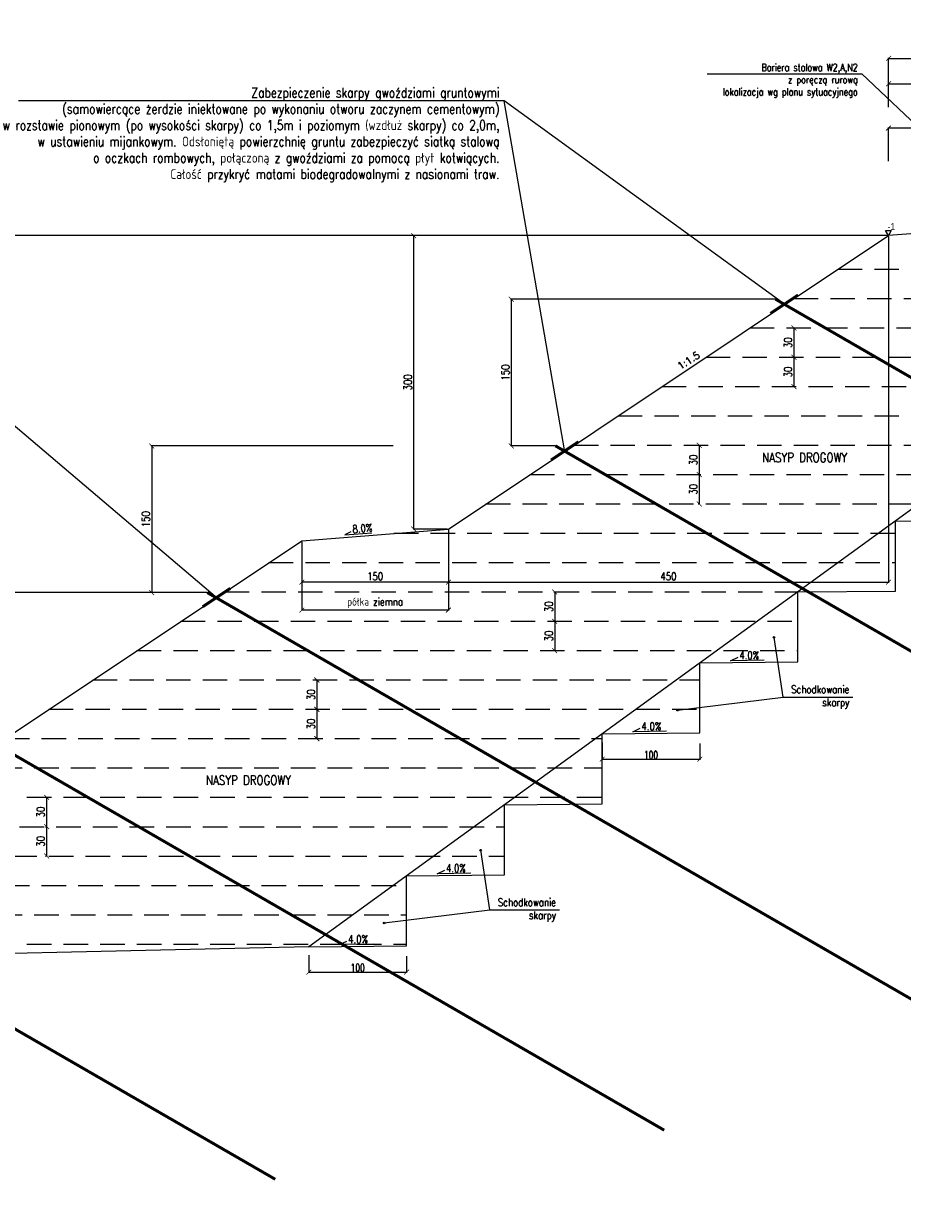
# Model space of a CAD drawing. Header units: metres. Extents: x 6562771 to 6588056, y 5578696 to 5586100.
# Tile 22 of 32: x 6574815 to 6575714, y 5579791 to 5581003. Entities that reach past the tile are written whole.
import ezdxf
from ezdxf import colors
from ezdxf.entities.mleader import LeaderData, LeaderLine
from ezdxf.enums import TextEntityAlignment as Align
from ezdxf.math import Vec2, Vec3

# ---------------------------------------------------------------- set-up
doc = ezdxf.new("R2010")
doc.units = ezdxf.units.M
doc.linetypes.add('HIDDEN', pattern=[0.375, 0.25, -0.125])
for name, color, linetype in [('0_50', 3, 'Continuous'), ('pkonstr-0_25', 1, 'Continuous'), ('pkonstr-0_50', 3, 'Continuous'), ('pkonstr-0_70', 4, 'Continuous'), ('pkonstr-istn', 14, 'Continuous'), ('pkonstr-opisy', 2, 'Continuous'), ('pkonstr-wymiary', 1, 'Continuous')]:
    doc.layers.add(name, color=color, linetype=linetype)
doc.styles.add('2mm', font='simplex', dxfattribs={"height": 2})
doc.styles.add('DIMTEXT', font='simplex.shx', dxfattribs={"width": 0.7})
doc.styles.add('Opisy', font='simplex.shx', dxfattribs={"width": 0.8})
doc.styles.add('STYLE1', font='arial.ttf')
doc.styles.add('wymiary', font='simplex.shx', dxfattribs={"width": 0.8})
doc.styles.add('† PF †', font='simplex.shx', dxfattribs={"width": 0.8})
doc.dimstyles.new('1000', dxfattribs={"dimtxt": 2, "dimasz": 1.5, "dimexe": 0.4, "dimexo": 1, "dimgap": 0.4, "dimtad": 1, "dimrnd": 0.01, "dimzin": 0, "dimdsep": 46, "dimtxsty": 'DIMTEXT', "dimblk": 'ARCHTICK', "dimcen": 0, "dimclrd": 256, "dimclre": 256, "dimclrt": 2, "dimadec": 5, "dimazin": 0, "dimtfac": 1, "dimtofl": 0, "dimtmove": 0, "dimatfit": 3, "dimfxl": 1, "dimtolj": 1, "dimtzin": 0, "dimlwd": -1, "dimlwe": -1, "dimarcsym": 0})
doc.dimstyles.new('ddd$0', dxfattribs={"dimtxt": 8, "dimasz": 5, "dimexe": 0.5, "dimexo": 1, "dimgap": 2, "dimtad": 1, "dimdec": 0, "dimzin": 0, "dimdsep": 46, "dimtxsty": 'wymiary', "dimblk": 'ARCHTICK', "dimcen": 0, "dimclrd": 256, "dimclre": 256, "dimclrt": 256, "dimadec": 0, "dimazin": 0, "dimtfac": 1, "dimtdec": 0, "dimtmove": 1, "dimatfit": 3, "dimldrblk": 'DOT', "dimfxl": 1, "dimtolj": 1, "dimtzin": 0, "dimlwd": -1, "dimlwe": -1, "dimarcsym": 0})
doc.dimstyles.new('szczegoly-1-20', dxfattribs={"dimtxt": 4, "dimasz": 2, "dimexe": 1, "dimexo": 2.5, "dimgap": 0.5, "dimtad": 1, "dimdec": 0, "dimzin": 0, "dimdsep": 46, "dimtxsty": 'wymiary', "dimblk": 'ARCHTICK', "dimcen": 0, "dimclrd": 256, "dimclre": 256, "dimclrt": 256, "dimadec": 0, "dimazin": 0, "dimtfac": 1, "dimtdec": 0, "dimtmove": 1, "dimatfit": 3, "dimldrblk": 'ARCHTICK', "dimfxl": 1, "dimtolj": 1, "dimtzin": 0, "dimlwd": -1, "dimlwe": -1, "dimarcsym": 0})

# ---------------------------------------------------------------- blocks, each defined once
blk = doc.blocks.new('_ArchTick')
at = {"color": 0, "linetype": 'ByBlock', "const_width": 0.15}
blk.add_lwpolyline([(-0.5, -0.5), (0.5, 0.5)], dxfattribs=at)
blk = doc.blocks.new('*D259')
at = {"layer": 'Defpoints', "color": 0, "transparency": 16777216}
for p in [(6575800.1, 5580941.4), (6575700.1, 5580916.5), (6575800.1, 5580918.4)]:
    blk.add_point(p, dxfattribs=at)
at = {"layer": 'pkonstr-wymiary', "transparency": 16777216}
for p, q in [((6575700.1, 5580917.5), (6575700.1, 5580941.9)), ((6575700.1, 5580941.4), (6575800.1, 5580941.4)), ((6575800.1, 5580919.4), (6575800.1, 5580941.9))]:
    blk.add_line(p, q, dxfattribs=at)
at = {"layer": 'pkonstr-wymiary', "transparency": 16777216, "xscale": 5, "yscale": 5, "zscale": 5, "rotation": 180}
blk.add_blockref('_ArchTick', (6575700.1, 5580941.4), dxfattribs=at)
at = {"layer": 'pkonstr-wymiary', "transparency": 16777216, "xscale": 5, "yscale": 5, "zscale": 5}
blk.add_blockref('_ArchTick', (6575800.1, 5580941.4), dxfattribs=at)
at = {"layer": 'pkonstr-wymiary', "transparency": 16777216, "insert": (6575750.1, 5580947.4), "char_height": 8, "attachment_point": 5, "style": 'wymiary'}
blk.add_mtext('\\A1;100', dxfattribs=at)
blk = doc.blocks.new('_Dot')
at = {"color": 0, "linetype": 'ByBlock', "lineweight": -2}
blk.add_line((-0.5, 0), (-1, 0), dxfattribs=at)
at = {"color": 0, "linetype": 'ByBlock', "const_width": 0.5}
blk.add_lwpolyline([(-0.25, 0, 1), (0.25, 0, 1)], format="xyb", close=True, dxfattribs=at)
blk = doc.blocks.new('*D260')
at = {"layer": 'Defpoints', "color": 0, "transparency": 16777216}
for p in [(6575800.1, 5580967.4), (6575700.1, 5580916.5), (6575800.1, 5580918.4)]:
    blk.add_point(p, dxfattribs=at)
at = {"layer": 'pkonstr-wymiary', "transparency": 16777216}
for p, q in [((6575750.1, 5580967.4), (6575764.8, 5580990.3)), ((6575764.8, 5580990.3), (6575800.2, 5580990.3)), ((6575700.1, 5580917.5), (6575700.1, 5580967.9)), ((6575700.1, 5580967.4), (6575800.1, 5580967.4)), ((6575800.1, 5580919.4), (6575800.1, 5580967.9))]:
    blk.add_line(p, q, dxfattribs=at)
at = {"layer": 'pkonstr-wymiary', "transparency": 16777216, "xscale": 5, "yscale": 5, "zscale": 5, "rotation": 180}
blk.add_blockref('_ArchTick', (6575700.1, 5580967.4), dxfattribs=at)
at = {"layer": 'pkonstr-wymiary', "transparency": 16777216, "xscale": 5, "yscale": 5, "zscale": 5}
blk.add_blockref('_ArchTick', (6575800.1, 5580967.4), dxfattribs=at)
at = {"layer": 'pkonstr-wymiary', "transparency": 16777216, "insert": (6575782.5, 5580997.6), "char_height": 8, "attachment_point": 5, "style": 'wymiary'}
blk.add_mtext('\\A1;opaska', dxfattribs=at)
blk = doc.blocks.new('*D323')
at = {"layer": 'Defpoints', "color": 0, "transparency": 16777216}
for p in [(6575249.9, 5580486.1), (6575099.9, 5580474.1), (6575099.9, 5580431.7)]:
    blk.add_point(p, dxfattribs=at)
at = {"layer": 'pkonstr-wymiary', "transparency": 16777216}
for p, q in [((6575249.9, 5580485.1), (6575249.9, 5580431.2)), ((6575099.9, 5580473.1), (6575099.9, 5580431.2)), ((6575249.9, 5580431.7), (6575099.9, 5580431.7))]:
    blk.add_line(p, q, dxfattribs=at)
at = {"layer": 'pkonstr-wymiary', "transparency": 16777216, "xscale": 5, "yscale": 5, "zscale": 5, "rotation": 180}
blk.add_blockref('_ArchTick', (6575099.9, 5580431.7), dxfattribs=at)
at = {"layer": 'pkonstr-wymiary', "transparency": 16777216, "xscale": 5, "yscale": 5, "zscale": 5}
blk.add_blockref('_ArchTick', (6575249.9, 5580431.7), dxfattribs=at)
at = {"layer": 'pkonstr-wymiary', "transparency": 16777216, "insert": (6575174.9, 5580437.7), "char_height": 8, "attachment_point": 5, "style": 'wymiary'}
blk.add_mtext('\\A1;150', dxfattribs=at)
blk = doc.blocks.new('*D324')
at = {"layer": 'Defpoints', "color": 0, "transparency": 16777216}
for p in [(6575214.4, 5580786.1), (6575699.9, 5580786.1), (6575249.9, 5580486.1)]:
    blk.add_point(p, dxfattribs=at)
at = {"layer": 'pkonstr-wymiary', "transparency": 16777216}
for p, q in [((6575698.9, 5580786.1), (6575213.9, 5580786.1)), ((6575214.4, 5580486.1), (6575214.4, 5580786.1)), ((6575248.9, 5580486.1), (6575213.9, 5580486.1))]:
    blk.add_line(p, q, dxfattribs=at)
at = {"layer": 'pkonstr-wymiary', "transparency": 16777216, "xscale": 5, "yscale": 5, "zscale": 5}
for p, rotation in [((6575214.4, 5580786.1), 90), ((6575214.4, 5580486.1), 270)]:
    blk.add_blockref('_ArchTick', p, dxfattribs=dict(at, rotation=rotation))
at = {"layer": 'pkonstr-wymiary', "transparency": 16777216, "insert": (6575208.4, 5580636.1), "char_height": 8, "attachment_point": 5, "rotation": 90, "style": 'wymiary'}
blk.add_mtext('\\A1;300', dxfattribs=at)
blk = doc.blocks.new('*D325')
at = {"layer": 'Defpoints', "color": 0, "transparency": 16777216}
for p in [(6575699.9, 5580786.1), (6575249.9, 5580486.1), (6575699.9, 5580431.7)]:
    blk.add_point(p, dxfattribs=at)
at = {"layer": 'pkonstr-wymiary', "transparency": 16777216}
for p, q in [((6575699.9, 5580785.1), (6575699.9, 5580431.2)), ((6575249.9, 5580485.1), (6575249.9, 5580431.2)), ((6575249.9, 5580431.7), (6575699.9, 5580431.7))]:
    blk.add_line(p, q, dxfattribs=at)
at = {"layer": 'pkonstr-wymiary', "transparency": 16777216, "xscale": 5, "yscale": 5, "zscale": 5, "rotation": 180}
blk.add_blockref('_ArchTick', (6575249.9, 5580431.7), dxfattribs=at)
at = {"layer": 'pkonstr-wymiary', "transparency": 16777216, "xscale": 5, "yscale": 5, "zscale": 5}
blk.add_blockref('_ArchTick', (6575699.9, 5580431.7), dxfattribs=at)
at = {"layer": 'pkonstr-wymiary', "transparency": 16777216, "insert": (6575474.9, 5580437.7), "char_height": 8, "attachment_point": 5, "style": 'wymiary'}
blk.add_mtext('\\A1;450', dxfattribs=at)
blk = doc.blocks.new('*D266')
at = {"layer": 'Defpoints', "color": 0, "transparency": 16777216}
for p in [(6575107.1, 5580051.2), (6575207.1, 5580050.2), (6575207.1, 5580033)]:
    blk.add_point(p, dxfattribs=at)
at = {"layer": 'pkonstr-wymiary', "transparency": 16777216}
for p, q in [((6575107.1, 5580050.2), (6575107.1, 5580032.5)), ((6575207.1, 5580049.2), (6575207.1, 5580032.5)), ((6575107.1, 5580033), (6575207.1, 5580033))]:
    blk.add_line(p, q, dxfattribs=at)
at = {"layer": 'pkonstr-wymiary', "transparency": 16777216, "xscale": 5, "yscale": 5, "zscale": 5, "rotation": 180}
blk.add_blockref('_ArchTick', (6575107.1, 5580033), dxfattribs=at)
at = {"layer": 'pkonstr-wymiary', "transparency": 16777216, "xscale": 5, "yscale": 5, "zscale": 5}
blk.add_blockref('_ArchTick', (6575207.1, 5580033), dxfattribs=at)
at = {"layer": 'pkonstr-wymiary', "color": 1, "transparency": 16777216, "insert": (6575157.1, 5580037.4), "char_height": 8, "attachment_point": 5, "style": 'DIMTEXT'}
blk.add_mtext('\\A1;100', dxfattribs=at)
blk = doc.blocks.new('*D267')
at = {"layer": 'Defpoints', "color": 0, "transparency": 16777216}
for p in [(6575407.1, 5580268.9), (6575507.1, 5580267.9), (6575507.1, 5580250.7)]:
    blk.add_point(p, dxfattribs=at)
at = {"layer": 'pkonstr-wymiary', "transparency": 16777216}
for p, q in [((6575407.1, 5580267.9), (6575407.1, 5580250.2)), ((6575507.1, 5580266.9), (6575507.1, 5580250.2)), ((6575407.1, 5580250.7), (6575507.1, 5580250.7))]:
    blk.add_line(p, q, dxfattribs=at)
at = {"layer": 'pkonstr-wymiary', "transparency": 16777216, "xscale": 5, "yscale": 5, "zscale": 5, "rotation": 180}
blk.add_blockref('_ArchTick', (6575407.1, 5580250.7), dxfattribs=at)
at = {"layer": 'pkonstr-wymiary', "transparency": 16777216, "xscale": 5, "yscale": 5, "zscale": 5}
blk.add_blockref('_ArchTick', (6575507.1, 5580250.7), dxfattribs=at)
at = {"layer": 'pkonstr-wymiary', "color": 1, "transparency": 16777216, "insert": (6575457.1, 5580255.1), "char_height": 8, "attachment_point": 5, "style": 'DIMTEXT'}
blk.add_mtext('\\A1;100', dxfattribs=at)
blk = doc.blocks.new('*D269')
at = {"layer": 'Defpoints', "color": 0, "transparency": 16777216}
for p in [(6574838.9, 5580211.7), (6574838.9, 5580181.7), (6574838.9, 5580181.7)]:
    blk.add_point(p, dxfattribs=at)
at = {"layer": 'pkonstr-wymiary', "transparency": 16777216}
for p, q in [((6574837.9, 5580211.7), (6574838.4, 5580211.7)), ((6574838.9, 5580211.7), (6574838.9, 5580181.7)), ((6574837.9, 5580181.7), (6574838.4, 5580181.7))]:
    blk.add_line(p, q, dxfattribs=at)
at = {"layer": 'pkonstr-wymiary', "transparency": 16777216, "xscale": 5, "yscale": 5, "zscale": 5}
for p, rotation in [((6574838.9, 5580211.7), 90), ((6574838.9, 5580181.7), 270)]:
    blk.add_blockref('_ArchTick', p, dxfattribs=dict(at, rotation=rotation))
at = {"layer": 'pkonstr-wymiary', "transparency": 16777216, "insert": (6574832.9, 5580196.7), "char_height": 8, "attachment_point": 5, "rotation": 90, "style": 'wymiary'}
blk.add_mtext('\\A1;30', dxfattribs=at)
blk = doc.blocks.new('*D270')
at = {"layer": 'Defpoints', "color": 0, "transparency": 16777216}
for p in [(6574838.9, 5580181.7), (6574838.9, 5580151.7), (6574838.9, 5580151.7)]:
    blk.add_point(p, dxfattribs=at)
at = {"layer": 'pkonstr-wymiary', "transparency": 16777216}
for p, q in [((6574837.9, 5580181.7), (6574838.4, 5580181.7)), ((6574838.9, 5580181.7), (6574838.9, 5580151.7)), ((6574837.9, 5580151.7), (6574838.4, 5580151.7))]:
    blk.add_line(p, q, dxfattribs=at)
at = {"layer": 'pkonstr-wymiary', "transparency": 16777216, "xscale": 5, "yscale": 5, "zscale": 5}
for p, rotation in [((6574838.9, 5580181.7), 90), ((6574838.9, 5580151.7), 270)]:
    blk.add_blockref('_ArchTick', p, dxfattribs=dict(at, rotation=rotation))
at = {"layer": 'pkonstr-wymiary', "transparency": 16777216, "insert": (6574832.9, 5580166.7), "char_height": 8, "attachment_point": 5, "rotation": 90, "style": 'wymiary'}
blk.add_mtext('\\A1;30', dxfattribs=at)
blk = doc.blocks.new('*D271')
at = {"layer": 'Defpoints', "color": 0, "transparency": 16777216}
for p in [(6575115.3, 5580331.7), (6575115.3, 5580301.7), (6575115.3, 5580301.7)]:
    blk.add_point(p, dxfattribs=at)
at = {"layer": 'pkonstr-wymiary', "transparency": 16777216}
for p, q in [((6575114.3, 5580331.7), (6575114.8, 5580331.7)), ((6575115.3, 5580331.7), (6575115.3, 5580301.7)), ((6575114.3, 5580301.7), (6575114.8, 5580301.7))]:
    blk.add_line(p, q, dxfattribs=at)
at = {"layer": 'pkonstr-wymiary', "transparency": 16777216, "xscale": 5, "yscale": 5, "zscale": 5}
for p, rotation in [((6575115.3, 5580331.7), 90), ((6575115.3, 5580301.7), 270)]:
    blk.add_blockref('_ArchTick', p, dxfattribs=dict(at, rotation=rotation))
at = {"layer": 'pkonstr-wymiary', "transparency": 16777216, "insert": (6575109.3, 5580316.7), "char_height": 8, "attachment_point": 5, "rotation": 90, "style": 'wymiary'}
blk.add_mtext('\\A1;30', dxfattribs=at)
blk = doc.blocks.new('*D272')
at = {"layer": 'Defpoints', "color": 0, "transparency": 16777216}
for p in [(6575115.3, 5580301.7), (6575115.3, 5580271.7), (6575115.3, 5580271.7)]:
    blk.add_point(p, dxfattribs=at)
at = {"layer": 'pkonstr-wymiary', "transparency": 16777216}
for p, q in [((6575114.3, 5580301.7), (6575114.8, 5580301.7)), ((6575115.3, 5580301.7), (6575115.3, 5580271.7)), ((6575114.3, 5580271.7), (6575114.8, 5580271.7))]:
    blk.add_line(p, q, dxfattribs=at)
at = {"layer": 'pkonstr-wymiary', "transparency": 16777216, "xscale": 5, "yscale": 5, "zscale": 5}
for p, rotation in [((6575115.3, 5580301.7), 90), ((6575115.3, 5580271.7), 270)]:
    blk.add_blockref('_ArchTick', p, dxfattribs=dict(at, rotation=rotation))
at = {"layer": 'pkonstr-wymiary', "transparency": 16777216, "insert": (6575109.3, 5580286.7), "char_height": 8, "attachment_point": 5, "rotation": 90, "style": 'wymiary'}
blk.add_mtext('\\A1;30', dxfattribs=at)
blk = doc.blocks.new('*D273')
at = {"layer": 'Defpoints', "color": 0, "transparency": 16777216}
for p in [(6575358.6, 5580421.7), (6575358.6, 5580391.7), (6575358.6, 5580391.7)]:
    blk.add_point(p, dxfattribs=at)
at = {"layer": 'pkonstr-wymiary', "transparency": 16777216}
for p, q in [((6575357.6, 5580421.7), (6575358.1, 5580421.7)), ((6575358.6, 5580421.7), (6575358.6, 5580391.7)), ((6575357.6, 5580391.7), (6575358.1, 5580391.7))]:
    blk.add_line(p, q, dxfattribs=at)
at = {"layer": 'pkonstr-wymiary', "transparency": 16777216, "xscale": 5, "yscale": 5, "zscale": 5}
for p, rotation in [((6575358.6, 5580421.7), 90), ((6575358.6, 5580391.7), 270)]:
    blk.add_blockref('_ArchTick', p, dxfattribs=dict(at, rotation=rotation))
at = {"layer": 'pkonstr-wymiary', "transparency": 16777216, "insert": (6575352.6, 5580406.7), "char_height": 8, "attachment_point": 5, "rotation": 90, "style": 'wymiary'}
blk.add_mtext('\\A1;30', dxfattribs=at)
blk = doc.blocks.new('*D274')
at = {"layer": 'Defpoints', "color": 0, "transparency": 16777216}
for p in [(6575358.6, 5580391.7), (6575358.6, 5580361.7), (6575358.6, 5580361.7)]:
    blk.add_point(p, dxfattribs=at)
at = {"layer": 'pkonstr-wymiary', "transparency": 16777216}
for p, q in [((6575357.6, 5580391.7), (6575358.1, 5580391.7)), ((6575358.6, 5580391.7), (6575358.6, 5580361.7)), ((6575357.6, 5580361.7), (6575358.1, 5580361.7))]:
    blk.add_line(p, q, dxfattribs=at)
at = {"layer": 'pkonstr-wymiary', "transparency": 16777216, "xscale": 5, "yscale": 5, "zscale": 5}
for p, rotation in [((6575358.6, 5580391.7), 90), ((6575358.6, 5580361.7), 270)]:
    blk.add_blockref('_ArchTick', p, dxfattribs=dict(at, rotation=rotation))
at = {"layer": 'pkonstr-wymiary', "transparency": 16777216, "insert": (6575352.6, 5580376.7), "char_height": 8, "attachment_point": 5, "rotation": 90, "style": 'wymiary'}
blk.add_mtext('\\A1;30', dxfattribs=at)
blk = doc.blocks.new('*D275')
at = {"layer": 'Defpoints', "color": 0, "transparency": 16777216}
for p in [(6575506.4, 5580571.7), (6575506.4, 5580541.7), (6575506.4, 5580541.7)]:
    blk.add_point(p, dxfattribs=at)
at = {"layer": 'pkonstr-wymiary', "transparency": 16777216}
for p, q in [((6575505.4, 5580571.7), (6575505.9, 5580571.7)), ((6575506.4, 5580571.7), (6575506.4, 5580541.7)), ((6575505.4, 5580541.7), (6575505.9, 5580541.7))]:
    blk.add_line(p, q, dxfattribs=at)
at = {"layer": 'pkonstr-wymiary', "transparency": 16777216, "xscale": 5, "yscale": 5, "zscale": 5}
for p, rotation in [((6575506.4, 5580571.7), 90), ((6575506.4, 5580541.7), 270)]:
    blk.add_blockref('_ArchTick', p, dxfattribs=dict(at, rotation=rotation))
at = {"layer": 'pkonstr-wymiary', "transparency": 16777216, "insert": (6575500.4, 5580556.7), "char_height": 8, "attachment_point": 5, "rotation": 90, "style": 'wymiary'}
blk.add_mtext('\\A1;30', dxfattribs=at)
blk = doc.blocks.new('*D276')
at = {"layer": 'Defpoints', "color": 0, "transparency": 16777216}
for p in [(6575506.4, 5580541.7), (6575506.4, 5580511.7), (6575506.4, 5580511.7)]:
    blk.add_point(p, dxfattribs=at)
at = {"layer": 'pkonstr-wymiary', "transparency": 16777216}
for p, q in [((6575505.4, 5580541.7), (6575505.9, 5580541.7)), ((6575506.4, 5580541.7), (6575506.4, 5580511.7)), ((6575505.4, 5580511.7), (6575505.9, 5580511.7))]:
    blk.add_line(p, q, dxfattribs=at)
at = {"layer": 'pkonstr-wymiary', "transparency": 16777216, "xscale": 5, "yscale": 5, "zscale": 5}
for p, rotation in [((6575506.4, 5580541.7), 90), ((6575506.4, 5580511.7), 270)]:
    blk.add_blockref('_ArchTick', p, dxfattribs=dict(at, rotation=rotation))
at = {"layer": 'pkonstr-wymiary', "transparency": 16777216, "insert": (6575500.4, 5580526.7), "char_height": 8, "attachment_point": 5, "rotation": 90, "style": 'wymiary'}
blk.add_mtext('\\A1;30', dxfattribs=at)
blk = doc.blocks.new('*D277')
at = {"layer": 'Defpoints', "color": 0, "transparency": 16777216}
for p in [(6575603.2, 5580691.7), (6575603.2, 5580661.7), (6575603.2, 5580661.7)]:
    blk.add_point(p, dxfattribs=at)
at = {"layer": 'pkonstr-wymiary', "transparency": 16777216}
for p, q in [((6575602.2, 5580691.7), (6575602.7, 5580691.7)), ((6575603.2, 5580691.7), (6575603.2, 5580661.7)), ((6575602.2, 5580661.7), (6575602.7, 5580661.7))]:
    blk.add_line(p, q, dxfattribs=at)
at = {"layer": 'pkonstr-wymiary', "transparency": 16777216, "xscale": 5, "yscale": 5, "zscale": 5}
for p, rotation in [((6575603.2, 5580691.7), 90), ((6575603.2, 5580661.7), 270)]:
    blk.add_blockref('_ArchTick', p, dxfattribs=dict(at, rotation=rotation))
at = {"layer": 'pkonstr-wymiary', "transparency": 16777216, "insert": (6575597.2, 5580676.7), "char_height": 8, "attachment_point": 5, "rotation": 90, "style": 'wymiary'}
blk.add_mtext('\\A1;30', dxfattribs=at)
blk = doc.blocks.new('*D278')
at = {"layer": 'Defpoints', "color": 0, "transparency": 16777216}
for p in [(6575603.2, 5580661.7), (6575603.2, 5580631.7), (6575603.2, 5580631.7)]:
    blk.add_point(p, dxfattribs=at)
at = {"layer": 'pkonstr-wymiary', "transparency": 16777216}
for p, q in [((6575602.2, 5580661.7), (6575602.7, 5580661.7)), ((6575603.2, 5580661.7), (6575603.2, 5580631.7)), ((6575602.2, 5580631.7), (6575602.7, 5580631.7))]:
    blk.add_line(p, q, dxfattribs=at)
at = {"layer": 'pkonstr-wymiary', "transparency": 16777216, "xscale": 5, "yscale": 5, "zscale": 5}
for p, rotation in [((6575603.2, 5580661.7), 90), ((6575603.2, 5580631.7), 270)]:
    blk.add_blockref('_ArchTick', p, dxfattribs=dict(at, rotation=rotation))
at = {"layer": 'pkonstr-wymiary', "transparency": 16777216, "insert": (6575597.2, 5580646.7), "char_height": 8, "attachment_point": 5, "rotation": 90, "style": 'wymiary'}
blk.add_mtext('\\A1;30', dxfattribs=at)
blk = doc.blocks.new('_None')
blk = doc.blocks.new('*D279')
at = {"layer": 'Defpoints', "color": 0, "transparency": 16777216}
for p in [(6573988.1, 5580786.1), (6575407.4, 5580786.1), (6574455.1, 5580044.2)]:
    blk.add_point(p, dxfattribs=at)
at = {"layer": 'pkonstr-wymiary', "transparency": 16777216}
for p, q in [((6575406.4, 5580786.1), (6573987.6, 5580786.1)), ((6573988.1, 5580044.2), (6573988.1, 5580786.1)), ((6574454.1, 5580044.2), (6573987.6, 5580044.2))]:
    blk.add_line(p, q, dxfattribs=at)
at = {"layer": 'pkonstr-wymiary', "transparency": 16777216, "xscale": 5, "yscale": 5, "zscale": 5}
for p, rotation in [((6573988.1, 5580786.1), 90), ((6573988.1, 5580044.2), 270)]:
    blk.add_blockref('_ArchTick', p, dxfattribs=dict(at, rotation=rotation))
at = {"layer": 'pkonstr-wymiary', "transparency": 16777216, "insert": (6573982.1, 5580415.2), "char_height": 8, "attachment_point": 5, "rotation": 90, "style": 'wymiary'}
blk.add_mtext('\\A1;min 600', dxfattribs=at)
blk = doc.blocks.new('*D315')
at = {"layer": 'Defpoints', "color": 0, "transparency": 16777216}
for p in [(6575003.7, 5580421.1), (6574733, 5580271.1), (6574778.7, 5580271.1)]:
    blk.add_point(p, dxfattribs=at)
at = {"layer": 'pkonstr-wymiary', "transparency": 16777216}
for p, q in [((6575003.2, 5580421.1), (6574732, 5580421.1)), ((6574778.2, 5580271.1), (6574732, 5580271.1))]:
    blk.add_line(p, q, dxfattribs=at)
at = {"layer": 'pkonstr-wymiary', "lineweight": 0, "transparency": 16777216}
blk.add_line((6574733, 5580421.1), (6574733, 5580271.1), dxfattribs=at)
at = {"layer": 'pkonstr-wymiary', "lineweight": 0, "transparency": 16777216, "xscale": 5, "yscale": 5, "zscale": 5}
for p, rotation in [((6574733, 5580421.1), 90), ((6574733, 5580271.1), 270)]:
    blk.add_blockref('_ArchTick', p, dxfattribs=dict(at, rotation=rotation))
at = {"layer": 'pkonstr-wymiary', "transparency": 16777216, "insert": (6574727, 5580346.1), "char_height": 8, "attachment_point": 5, "rotation": 90, "style": 'wymiary'}
blk.add_mtext('\\A1;150', dxfattribs=at)
blk = doc.blocks.new('*D316')
at = {"layer": 'Defpoints', "color": 0, "transparency": 16777216}
for p in [(6575584.9, 5580721.1), (6575314.2, 5580571.1), (6575359.9, 5580571.1)]:
    blk.add_point(p, dxfattribs=at)
at = {"layer": 'pkonstr-wymiary', "transparency": 16777216}
for p, q in [((6575584.4, 5580721.1), (6575313.2, 5580721.1)), ((6575359.4, 5580571.1), (6575313.2, 5580571.1))]:
    blk.add_line(p, q, dxfattribs=at)
at = {"layer": 'pkonstr-wymiary', "lineweight": 0, "transparency": 16777216}
blk.add_line((6575314.2, 5580721.1), (6575314.2, 5580571.1), dxfattribs=at)
at = {"layer": 'pkonstr-wymiary', "lineweight": 0, "transparency": 16777216, "xscale": 5, "yscale": 5, "zscale": 5}
for p, rotation in [((6575314.2, 5580721.1), 90), ((6575314.2, 5580571.1), 270)]:
    blk.add_blockref('_ArchTick', p, dxfattribs=dict(at, rotation=rotation))
at = {"layer": 'pkonstr-wymiary', "transparency": 16777216, "insert": (6575308.2, 5580646.1), "char_height": 8, "attachment_point": 5, "rotation": 90, "style": 'wymiary'}
blk.add_mtext('\\A1;150', dxfattribs=at)
blk = doc.blocks.new('*D317')
at = {"layer": 'Defpoints', "color": 0, "transparency": 16777216}
for p in [(6575193.8, 5580571.1), (6574946.4, 5580421.1), (6575003.2, 5580421.1)]:
    blk.add_point(p, dxfattribs=at)
at = {"layer": 'pkonstr-wymiary', "transparency": 16777216}
for p, q in [((6575193.3, 5580571.1), (6574945.4, 5580571.1)), ((6575002.7, 5580421.1), (6574945.4, 5580421.1))]:
    blk.add_line(p, q, dxfattribs=at)
at = {"layer": 'pkonstr-wymiary', "lineweight": 0, "transparency": 16777216}
blk.add_line((6574946.4, 5580571.1), (6574946.4, 5580421.1), dxfattribs=at)
at = {"layer": 'pkonstr-wymiary', "lineweight": 0, "transparency": 16777216, "xscale": 5, "yscale": 5, "zscale": 5}
for p, rotation in [((6574946.4, 5580571.1), 90), ((6574946.4, 5580421.1), 270)]:
    blk.add_blockref('_ArchTick', p, dxfattribs=dict(at, rotation=rotation))
at = {"layer": 'pkonstr-wymiary', "transparency": 16777216, "insert": (6574940.4, 5580496.1), "char_height": 8, "attachment_point": 5, "rotation": 90, "style": 'wymiary'}
blk.add_mtext('\\A1;150', dxfattribs=at)
blk = doc.blocks.new('*D292')
at = {"layer": 'Defpoints', "color": 0, "transparency": 16777216}
for p in [(6575249.9, 5580467.8), (6575099.9, 5580455.8), (6575099.9, 5580403.2)]:
    blk.add_point(p, dxfattribs=at)
at = {"layer": 'pkonstr-wymiary', "transparency": 16777216}
for p, q in [((6575249.9, 5580466.8), (6575249.9, 5580402.7)), ((6575099.9, 5580454.8), (6575099.9, 5580402.7)), ((6575249.9, 5580403.2), (6575099.9, 5580403.2))]:
    blk.add_line(p, q, dxfattribs=at)
at = {"layer": 'pkonstr-wymiary', "transparency": 16777216, "xscale": 5, "yscale": 5, "zscale": 5, "rotation": 180}
blk.add_blockref('_ArchTick', (6575099.9, 5580403.2), dxfattribs=at)
at = {"layer": 'pkonstr-wymiary', "transparency": 16777216, "xscale": 5, "yscale": 5, "zscale": 5}
blk.add_blockref('_ArchTick', (6575249.9, 5580403.2), dxfattribs=at)
at = {"layer": 'pkonstr-wymiary', "transparency": 16777216, "insert": (6575174.9, 5580410.5), "char_height": 8, "attachment_point": 5, "style": 'wymiary'}
blk.add_mtext('\\A1;półka ziemna', dxfattribs=at)
blk = doc.blocks.new('*D338')
at = {"layer": 'Defpoints', "color": 0, "transparency": 16777216}
for p in [(6575699.9, 5580896.1), (6575699.9, 5580861.4), (6575779.9, 5580867.7)]:
    blk.add_point(p, dxfattribs=at)
at = {"layer": 'pkonstr-wymiary', "transparency": 16777216}
for p, q in [((6575699.9, 5580862.4), (6575699.9, 5580896.6)), ((6575779.9, 5580896.1), (6575699.9, 5580896.1)), ((6575779.9, 5580868.7), (6575779.9, 5580896.6))]:
    blk.add_line(p, q, dxfattribs=at)
at = {"layer": 'pkonstr-wymiary', "transparency": 16777216, "xscale": 5, "yscale": 5, "zscale": 5, "rotation": 180}
blk.add_blockref('_ArchTick', (6575699.9, 5580896.1), dxfattribs=at)
at = {"layer": 'pkonstr-wymiary', "transparency": 16777216, "xscale": 5, "yscale": 5, "zscale": 5}
blk.add_blockref('_ArchTick', (6575779.9, 5580896.1), dxfattribs=at)
at = {"layer": 'pkonstr-wymiary', "transparency": 16777216, "insert": (6575739.9, 5580902.1), "char_height": 8, "attachment_point": 5, "style": 'wymiary'}
blk.add_mtext('\\A1;80', dxfattribs=at)

msp = doc.modelspace()

# ---------------------------------------------------------------- linework, layer by layer
at = {"layer": '0_50', "color": 7, "linetype": 'HIDDEN', "ltscale": 100}
for points in [[(6575648.2, 5580751.7), (6576109.9, 5580751.7)], [(6575603.2, 5580721.7), (6576107.1, 5580721.7)], [(6575558.2, 5580691.7), (6576007.1, 5580691.7)], [(6575513.2, 5580661.7), (6576007.1, 5580661.7)], [(6575468.2, 5580631.7), (6575907.1, 5580631.7)], [(6575423.2, 5580601.7), (6575907.1, 5580601.7)], [(6575378.2, 5580571.7), (6575907.1, 5580571.7)], [(6575333.2, 5580541.7), (6575807.1, 5580541.7)], [(6575288.2, 5580511.7), (6575807.1, 5580511.7)], [(6575194.2, 5580481.7), (6575707.1, 5580481.7)], [(6575066.2, 5580451.7), (6575707.1, 5580451.7)], [(6575021.2, 5580421.7), (6575607.1, 5580421.7)], [(6574976.2, 5580391.7), (6575607.1, 5580391.7)], [(6574931.2, 5580361.7), (6575607.1, 5580361.7)], [(6574886.2, 5580331.7), (6575507.1, 5580331.7)], [(6574841.2, 5580301.7), (6575507.1, 5580301.7)], [(6574796.3, 5580271.7), (6575407.1, 5580271.7)], [(6574751.3, 5580241.7), (6575407.1, 5580241.7)], [(6574706.3, 5580211.7), (6575407.1, 5580211.7)], [(6574661.3, 5580181.7), (6575307.1, 5580181.7)], [(6574616.3, 5580151.7), (6575307.1, 5580151.7)], [(6574571.3, 5580121.7), (6575207.1, 5580121.7)], [(6574526.3, 5580091.7), (6575207.1, 5580091.7)], [(6574481.3, 5580061.7), (6575207.1, 5580061.7)]]:
    msp.add_lwpolyline(points, dxfattribs=at)
at = {"layer": 'pkonstr-0_25'}
for points in [[(6575149.9, 5580483.2), (6575144, 5580480), (6575171.4, 5580482.1)], [(6575572.9, 5580352), (6575538.5, 5580351.3), (6575546.1, 5580354.9)], [(6575472.9, 5580279.4), (6575438.5, 5580278.8), (6575446.1, 5580282.4)], [(6575272.9, 5580134.3), (6575238.5, 5580133.6), (6575246.1, 5580137.2)], [(6575172.9, 5580061.7), (6575138.5, 5580061.1), (6575146.1, 5580064.7)]]:
    msp.add_lwpolyline(points, dxfattribs=at)
at = {"layer": 'pkonstr-0_50'}
msp.add_line((6575792.1, 5580793.5), (6575699.9, 5580786.1), dxfattribs=at)
for points in [[(6574455.1, 5580044.2), (6575099.9, 5580474.1), (6575249.9, 5580486.1), (6575699.9, 5580786.1)], [(6575107.1, 5580058.8), (6575207.1, 5580059.8), (6575207.1, 5580131.4), (6575207.1, 5580131.4), (6575207.1, 5580131.4), (6575307.1, 5580132.4), (6575307.1, 5580204), (6575407.1, 5580205), (6575407.1, 5580276.5), (6575507.1, 5580277.5), (6575507.1, 5580349.1), (6575607.1, 5580350.1), (6575607.1, 5580421.7), (6575607.1, 5580421.7), (6575607.1, 5580421.7), (6575607.1, 5580421.7), (6575607.1, 5580421.7), (6575707.1, 5580422.7), (6575707.1, 5580494.2), (6575807.1, 5580495.2)]]:
    msp.add_lwpolyline(points, dxfattribs=at)
at = {"layer": 'pkonstr-0_50', "const_width": 3, "flags": 128}
for points in [[(6575579.3, 5580706.6), (6575607.5, 5580725.4)], [(6575584.4, 5580721.1), (6576277.2, 5580321.1)], [(6575354.8, 5580556.6), (6575383, 5580575.4)], [(6575359.4, 5580571.1), (6576052.2, 5580171.1)], [(6574998.6, 5580406.6), (6575026.8, 5580425.4)], [(6575003.2, 5580421.1), (6575869.2, 5579921.1)], [(6574778.2, 5580271.1), (6575470.6, 5579871.3)], [(6574553.2, 5580121.1), (6575072.8, 5579821.1)]]:
    msp.add_lwpolyline(points, dxfattribs=at)
at = {"layer": 'pkonstr-0_70', "color": 4}
for centre in [(6575582.9, 5580375.3), (6575484.2, 5580300.9), (6575282.9, 5580157.6), (6575184.2, 5580083.2)]:
    msp.add_circle(centre, 0.869, dxfattribs=at)
at = {"layer": 'pkonstr-istn', "flags": 128}
msp.add_lwpolyline([(6577912.5, 5580249), (6577912.5, 5580249), (6577110.1, 5580783.9), (6576950.1, 5580793.5), (6576600.1, 5580800.6), (6576250.1, 5580793.5), (6576107.1, 5580784.5), (6575107.1, 5580058.8), (6574015.3, 5580034.4)], dxfattribs=at)
at = {"layer": 'pkonstr-opisy'}
msp.add_lwpolyline([(6575369, 5580565.1), (6575307, 5580924.1)], dxfattribs=at)
msp.add_lwpolyline([(6575699.9, 5580791.2), (6575702.8, 5580791.2), (6575699.9, 5580786.1), (6575697, 5580791.2)], close=True, dxfattribs=at)
at = {"layer": 'pkonstr-wymiary'}
for p in [(6575514.6, 5580951.6), (6575775.1, 5580854.7)]:
    msp.add_line(p, (6575672.7, 5580951.6), dxfattribs=at)
for points in [[(6575592.1, 5580314.2), (6575582.9, 5580375.3)], [(6575484.2, 5580300.9), (6575592.1, 5580314.2), (6575663.5, 5580314.2)], [(6575292.1, 5580096.5), (6575282.9, 5580157.6)], [(6575184.2, 5580083.2), (6575292.1, 5580096.5), (6575363.5, 5580096.5)]]:
    msp.add_lwpolyline(points, dxfattribs=at)

# ---------------------------------------------------------------- texts
at = {"layer": 'pkonstr-opisy', "style": 'STYLE1', "width": 0.9}
msp.add_text('-1', height=7, dxfattribs=at).set_placement((6575702.9, 5580789.8), align=Align.BOTTOM_CENTER)
at = {"layer": 'pkonstr-opisy', "style": '2mm'}
msp.add_text('1:1.5', height=7.2, rotation=32.2819, dxfattribs=at).set_placement((6575498.6, 5580653.5), align=Align.BOTTOM_CENTER)
at = {"layer": 'pkonstr-opisy', "style": 'Opisy', "width": 0.8}
for s, rotation, p in [('8.0%%%', 5, (6575162.2, 5580482.7)), ('4.0%%%', 360, (6575557.5, 5580352.9)), ('4.0%%%', 360, (6575457.5, 5580280.3)), ('4.0%%%', 360, (6575257.5, 5580135.2)), ('4.0%%%', 360, (6575157.5, 5580062.6))]:
    msp.add_text(s, height=8, rotation=rotation, dxfattribs=at).set_placement(p, align=Align.CENTER)
at = {"layer": 'pkonstr-opisy', "insert": (6575668.5, 5580961.9), "char_height": 7.5, "width": 192.103, "attachment_point": 3, "style": 'Opisy'}
msp.add_mtext('Bariera stalowa W2,A,N2\\Pz poręczą rurową\\P lokalizacja wg planu sytuacyjnego', dxfattribs=at)
at = {"layer": 'pkonstr-opisy', "color": 4, "lineweight": 30, "char_height": 9.6, "attachment_point": 4, "style": 'Opisy'}
for insert in [(6575570.7, 5580559.2), (6575001.9, 5580229.2)]:
    msp.add_mtext('NASYP DROGOWY', dxfattribs=dict(at, insert=insert))
at = {"layer": 'pkonstr-opisy', "char_height": 8, "attachment_point": 6, "style": 'Opisy'}
for insert in [(6575659.9, 5580314.1), (6575359.9, 5580096.4)]:
    msp.add_mtext('Schodkowanie \\Pskarpy', dxfattribs=dict(at, insert=insert))

# ---------------------------------------------------------------- dimensions: what is measured, and where the dimension line sits
at = {"layer": 'pkonstr-wymiary'}
dim = msp.add_linear_dim(base=(6575800.1, 5580967.4), p1=(6575700.1, 5580916.5), p2=(6575800.1, 5580918.4), angle=180, text='opaska', dimstyle='ddd$0', dxfattribs=at)
dim.commit()
dim.dimension.update_dxf_attribs({"geometry": '*D260', "text_midpoint": (6575766.8, 5580990.3), "dimtype": 160})
for base, p1, p2, angle, picture, middle in [((6575800.1, 5580941.4), (6575700.1, 5580916.5), (6575800.1, 5580918.4), 180, '*D259', (6575750.1, 5580947.4)), ((6575214.4, 5580786.1), (6575249.9, 5580486.1), (6575699.9, 5580786.1), 90, '*D324', (6575208.4, 5580636.1)), ((6575603.2, 5580661.7), (6575603.2, 5580691.7), (6575603.2, 5580661.7), 90, '*D277', (6575597.2, 5580676.7)), ((6575603.2, 5580631.7), (6575603.2, 5580661.7), (6575603.2, 5580631.7), 90, '*D278', (6575597.2, 5580646.7)), ((6575506.4, 5580541.7), (6575506.4, 5580571.7), (6575506.4, 5580541.7), 90, '*D275', (6575500.4, 5580556.7)), ((6575506.4, 5580511.7), (6575506.4, 5580541.7), (6575506.4, 5580511.7), 90, '*D276', (6575500.4, 5580526.7)), ((6575358.6, 5580391.7), (6575358.6, 5580421.7), (6575358.6, 5580391.7), 90, '*D273', (6575352.6, 5580406.7)), ((6575358.6, 5580361.7), (6575358.6, 5580391.7), (6575358.6, 5580361.7), 90, '*D274', (6575352.6, 5580376.7)), ((6575115.3, 5580301.7), (6575115.3, 5580331.7), (6575115.3, 5580301.7), 90, '*D271', (6575109.3, 5580316.7)), ((6575115.3, 5580271.7), (6575115.3, 5580301.7), (6575115.3, 5580271.7), 90, '*D272', (6575109.3, 5580286.7)), ((6574838.9, 5580181.7), (6574838.9, 5580211.7), (6574838.9, 5580181.7), 90, '*D269', (6574832.9, 5580196.7)), ((6574838.9, 5580151.7), (6574838.9, 5580181.7), (6574838.9, 5580151.7), 90, '*D270', (6574832.9, 5580166.7))]:
    dim = msp.add_linear_dim(base=base, p1=p1, p2=p2, angle=angle, dimstyle='ddd$0', dxfattribs=at)
    dim.commit()
    dim.dimension.update_dxf_attribs({"geometry": picture, "text_midpoint": middle})
for base, p1, p2, picture, middle in [((6575699.9, 5580896.1), (6575779.9, 5580867.7), (6575699.9, 5580861.4), '*D338', (6575739.9, 5580902.1)), ((6575699.9, 5580431.7), (6575249.9, 5580486.1), (6575699.9, 5580786.1), '*D325', (6575474.9, 5580437.7)), ((6575099.9, 5580431.7), (6575249.9, 5580486.1), (6575099.9, 5580474.1), '*D323', (6575174.9, 5580437.7))]:
    dim = msp.add_linear_dim(base=base, p1=p1, p2=p2, dimstyle='ddd$0', dxfattribs=at)
    dim.commit()
    dim.dimension.update_dxf_attribs({"geometry": picture, "text_midpoint": middle})
dim = msp.add_linear_dim(base=(6573988.1, 5580786.1), p1=(6574455.1, 5580044.2), p2=(6575407.4, 5580786.1), angle=90, text='min 600', dimstyle='ddd$0', dxfattribs=at)
dim.commit()
dim.dimension.update_dxf_attribs({"geometry": '*D279', "text_midpoint": (6573982.1, 5580415.2)})
for base, p1, p2, picture, middle in [((6575314.2, 5580571.1), (6575584.9, 5580721.1), (6575359.9, 5580571.1), '*D316', (6575308.2, 5580646.1)), ((6574946.4, 5580421.1), (6575193.8, 5580571.1), (6575003.2, 5580421.1), '*D317', (6574940.4, 5580496.1)), ((6574733, 5580271.1), (6575003.7, 5580421.1), (6574778.7, 5580271.1), '*D315', (6574727, 5580346.1))]:
    dim = msp.add_linear_dim(base=base, p1=p1, p2=p2, angle=90, dimstyle='szczegoly-1-20', override={"dimtxt": 8, "dimasz": 5, "dimexo": 0.5, "dimgap": 2, "dimlwd": 0}, dxfattribs=at)
    dim.commit()
    dim.dimension.update_dxf_attribs({"geometry": picture, "text_midpoint": middle})
dim = msp.add_linear_dim(base=(6575099.9, 5580403.2), p1=(6575249.9, 5580467.8), p2=(6575099.9, 5580455.8), text='półka ziemna', dimstyle='ddd$0', dxfattribs=at)
dim.commit()
dim.dimension.update_dxf_attribs({"geometry": '*D292', "text_midpoint": (6575174.9, 5580410.5)})
for base, p1, p2, picture, middle in [((6575507.1, 5580250.7), (6575407.1, 5580268.9), (6575507.1, 5580267.9), '*D267', (6575457.1, 5580255.1)), ((6575207.1, 5580033), (6575107.1, 5580051.2), (6575207.1, 5580050.2), '*D266', (6575157.1, 5580037.4))]:
    dim = msp.add_linear_dim(base=base, p1=p1, p2=p2, dimstyle='1000', override={"dimtxt": 8, "dimasz": 5, "dimexe": 0.5, "dimdec": 0, "dimclrt": 1}, dxfattribs=at)
    dim.commit()
    dim.dimension.update_dxf_attribs({"geometry": picture, "text_midpoint": middle})

# ---------------------------------------------------------------- leaders
at = {"layer": 'pkonstr-opisy'}
ml = msp.add_multileader_mtext('Standard', dxfattribs=at)
ml.set_content('Zabezpieczenie skarpy gwoździami gruntowymi\\P(samowiercące żerdzie iniektowane po wykonaniu otworu zaczynem cementowym)\\Pw rozstawie pionowym (po wysokości skarpy) co 1,5m i poziomym (wzdłuż skarpy) co 2,0m,\\Pw ustawieniu mijankowym. Odsłoniętą powierzchnię gruntu zabezpieczyć siatką stalową\\Po oczkach rombowych, połączoną z gwoździami za pomocą płyt kotwiących.\\PCałość przykryć matami biodegradowalnymi z nasionami traw. ', color=256, style='† PF †')
ml.set_leader_properties()
ml.set_arrow_properties(name='NONE')
ml.build(insert=Vec2(0, 0))
ml.multileader.update_dxf_attribs({"has_dogleg": 0, "text_left_attachment_type": 6, "text_right_attachment_type": 6, "dogleg_length": 0, "arrow_head_size": 10})
ctx = ml.context
ctx.base_point, ctx.char_height, ctx.arrow_head_size, ctx.landing_gap_size, ctx.plane_origin, ctx.plane_x_axis, ctx.plane_y_axis = Vec3(6574717.6, 5580924.1), 10, 10, 5, Vec3(6575555.5, 5580875.6), Vec3(1, -0.000003), Vec3(0.000003, 1)
ctx.left_attachment, ctx.right_attachment, ctx.text_align_type = 6, 6, 2
notes = []
notes.append((ctx, [(0, (1, 1, 0), (6575307, 5580924.1), (-0.846626, 0.532189), 0, [(0, [(6575594.9, 5580715.1)], 0, [])])]))
ctx.mtext.insert, ctx.mtext.text_direction, ctx.mtext.rotation, ctx.mtext.alignment, ctx.mtext.flow_direction = Vec3(6575302, 5580937.4), Vec3(1, -0.000003), 6.283182, 3, 5
ml = msp.add_multileader_mtext('Standard', dxfattribs=at)
ml.set_content('Zabezpieczenie skarpy gwoździami gruntowymi\\P(samowiercące żerdzie iniektowane po wykonaniu otworu zaczynem cementowym)\\Pw rozstawie pionowym (po wysokości skarpy) co 1,5m i poziomym (wzdłuż skarpy) co 2,0m,\\Pw ustawieniu mijankowym. Odsłoniętą powierzchnię gruntu zabezpieczyć siatką stalową\\Po oczkach rombowych, połączoną z gwoździami za pomocą płyt kotwiących.\\PCałość przykryć matami biodegradowalnymi z nasionami traw. ', color=256, style='† PF †')
ml.set_leader_properties()
ml.set_arrow_properties(name='NONE')
ml.build(insert=Vec2(0, 0))
ml.multileader.update_dxf_attribs({"has_dogleg": 0, "text_left_attachment_type": 6, "text_right_attachment_type": 6, "dogleg_length": 0, "arrow_head_size": 10})
ctx = ml.context
ctx.base_point, ctx.char_height, ctx.arrow_head_size, ctx.landing_gap_size, ctx.plane_origin, ctx.plane_x_axis, ctx.plane_y_axis = Vec3(6574156.1, 5580642.9), 10, 10, 5, Vec3(6574994, 5580594.4), Vec3(1, -0.000003), Vec3(0.000003, 1)
ctx.left_attachment, ctx.right_attachment, ctx.text_align_type = 6, 6, 2
notes.append((ctx, [(0, (1, 1, 0), (6574745.6, 5580642.9), (-0.846626, 0.532189), 0, [(0, [(6575013.7, 5580415.1)], 0, [])])]))
ctx.mtext.insert, ctx.mtext.text_direction, ctx.mtext.rotation, ctx.mtext.alignment, ctx.mtext.flow_direction = Vec3(6574740.6, 5580656.2), Vec3(1, -0.000003), 6.283182, 3, 5
for ctx, leaders in notes:
    for number, flags, end, landing, length, lines in leaders:
        leader = LeaderData()
        leader.index, (leader.has_last_leader_line, leader.has_dogleg_vector, leader.attachment_direction) = number, flags
        leader.last_leader_point, leader.dogleg_vector, leader.dogleg_length = Vec3(end), Vec3(landing), length
        for number, points, colour, breaks in lines:
            line = LeaderLine()
            line.index, line.vertices, line.color, line.breaks = number, Vec3.list(points), colors.encode_raw_color(colour), breaks
            leader.lines.append(line)
        ctx.leaders.append(leader)

doc.saveas('drawing.dxf')
